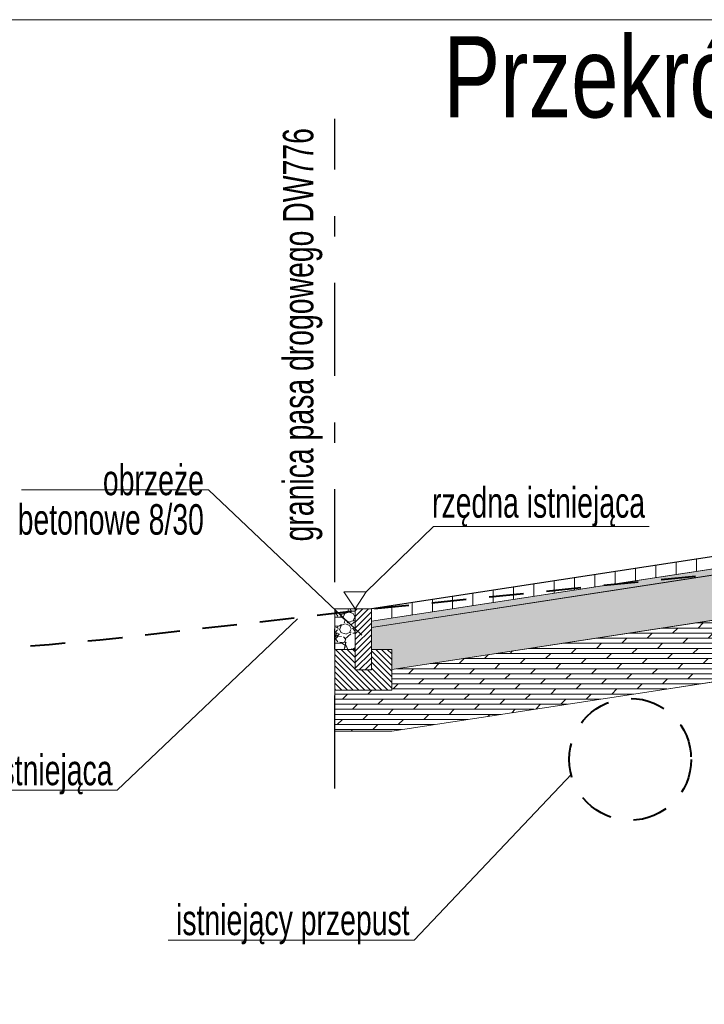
# Model space of a CAD drawing. Header units: metres. Extents: x 1458.7 to 1489, y 574.8 to 588.8.
# Tile 10 of 19: x 1467.9 to 1471.2, y 584 to 588.8. Entities that reach past the tile are written whole.
import ezdxf
from ezdxf.enums import TextEntityAlignment as Align

# ---------------------------------------------------------------- set-up
doc = ezdxf.new("R2010")
doc.units = ezdxf.units.M
doc.header["$MEASUREMENT"] = 0
doc.linetypes.add('DGN Style 2', pattern=[0.2836403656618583, 0.170184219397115, -0.1134561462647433])
doc.linetypes.add('DGN Style 4', pattern=[0.9161844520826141, 0.457806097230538, -0.228903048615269, 0.0005722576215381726, -0.228903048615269])
for name, color, linetype, lineweight in [('12_obrys', 7, 'Continuous', 0), ('16_obrzeża', 7, 'Continuous', 0), ('1_tabelka', 7, 'Continuous', 0), ('3_opisy', 7, 'Continuous', 0), ('9_warstwy', 7, 'Continuous', 0), ('Warstwa 3', 7, 'Continuous', 0)]:
    doc.layers.add(name, color=color, linetype=linetype, lineweight=lineweight)
doc.styles.add('Style-Arial', font='arial.ttf')

msp = doc.modelspace()

# ---------------------------------------------------------------- hatches: boundary and pattern name
at = {"layer": '16_obrzeża', "linetype": 'Continuous', "lineweight": 0}
h = msp.add_hatch(dxfattribs=at)
h.set_pattern_fill('HATCH', style=0, pattern_type=2)
h.set_pattern_definition([(45, (1469.587592, 585.693487), (-0.01414213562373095, 0.01414213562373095), [])])
h.paths.add_polyline_path([(1469.608515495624, 585.898494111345), (1469.528515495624, 585.8984941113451), (1469.528515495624, 585.6984941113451), (1469.528515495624, 585.5984941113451), (1469.608515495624, 585.5984941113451), (1469.608515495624, 585.6984941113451), (1469.608515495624, 585.8084761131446), (1469.608515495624, 585.8384821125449), (1469.608515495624, 585.894114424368)])
h = msp.add_hatch(dxfattribs=at)
h.set_pattern_fill('HATCH', style=0, pattern_type=2)
h.set_pattern_definition([(315, (1469.578541, 585.580696), (0.01414213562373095, 0.01414213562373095), [])])
h.paths.add_polyline_path([(1469.708515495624, 585.6984941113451), (1469.608515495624, 585.6984941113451), (1469.608515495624, 585.5984941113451), (1469.528515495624, 585.5984941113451), (1469.528515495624, 585.6984941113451), (1469.428515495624, 585.6984941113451), (1469.428515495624, 585.498494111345), (1469.708515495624, 585.498494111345), (1469.708515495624, 585.660446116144)])
at = {"layer": '9_warstwy', "linetype": 'Continuous', "lineweight": 0}
h = msp.add_hatch(dxfattribs=at)
h.set_pattern_fill('HATCH', style=0, pattern_type=2)
h.set_pattern_definition([(90, (1469.608515, 585.898494), (-0.1, 6.123233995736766e-18), [])])
h.paths.add_polyline_path([(1469.608515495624, 585.8984941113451), (1469.608515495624, 585.8377947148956), (1472.579534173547, 586.292749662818), (1473.949061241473, 586.3388114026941), (1473.949061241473, 586.3988453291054), (1472.5739652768, 586.3525962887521)])
h = msp.add_hatch(dxfattribs=at)
h.set_pattern_fill('DOTS', style=0, pattern_type=2)
h.set_pattern_definition([(0, (1473.949061, 586.3388110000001), (0.003125, 0.00625), [0, -0.00625])])
h.paths.add_polyline_path([(1473.949061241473, 586.3388114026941), (1472.579534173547, 586.292749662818), (1469.608515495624, 585.8377947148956), (1469.608515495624, 585.8074450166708), (1472.58231862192, 586.2628263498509), (1473.949061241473, 586.3087944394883)])
h = msp.add_hatch(dxfattribs=at)
h.set_pattern_fill('GRAVEL', style=0, pattern_type=2)
h.set_pattern_definition([(228.012788, (1472.602988, 586.213798), (-0.8000003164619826, -0.9000003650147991), [0.013454, -1.331909]), (184.969741, (1472.593988, 586.203798), (1.200000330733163, 0.1000000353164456), [0.023087, -2.285591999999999]), (132.510447, (1472.570988, 586.201798), (0.9999998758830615, -1.099999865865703), [0.016279, -1.611603]), (267.273689, (1472.531988, 586.1767980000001), (0.100000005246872, 2.00000020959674), [0.021024, -2.081356]), (292.833654, (1472.530988, 586.155798), (-0.5000000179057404, 1.200000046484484), [0.020616, -2.040937]), (357.2736889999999, (1472.538988, 586.136798), (-2.00000020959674, 0.1000000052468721), [0.021024, -2.081356]), (37.69424, (1472.559988, 586.135798), (-1.300000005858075, -0.9999999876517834), [0.027803, -2.752485]), (72.255328, (1472.581988, 586.1527980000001), (0.6999999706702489, 2.199999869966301), [0.026249, -2.598632]), (121.429566, (1472.589988, 586.177798), (-0.7999998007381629, 1.299999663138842), [0.021095, -2.088407]), (175.236358, (1472.578988, 586.1957980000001), (1.100000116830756, -0.1000000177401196), [0.024083, -1.180076]), (222.397438, (1472.554988, 586.197798), (-1.200000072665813, -1.100000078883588), [0.031145, -3.083338]), (138.814075, (1472.630988, 586.1757980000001), (-0.6999996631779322, 0.5999996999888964), [0.01063, -1.052384]), (171.469234, (1472.622988, 586.182798), (1.299999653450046, -0.1999999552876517), [0.020224, -2.002151]), (225, (1472.602988, 586.1857980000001), (-1.387778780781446e-17, -0.1000000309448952), [0.014142, -0.127279]), (203.198591, (1472.595988, 586.197798), (0.499999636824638, 0.1999998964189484), [0.007616, -0.753962]), (291.801409, (1472.588988, 586.194798), (-0.1000000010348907, 0.2999999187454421), [0.01077, -0.527746]), (30.963757, (1472.592988, 586.184798), (0.2999999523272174, 0.2000000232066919), [0.017493, -0.565602]), (161.565051, (1472.607988, 586.193798), (0.1999995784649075, -0.09999988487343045), [0.012649, -0.303579]), (16.38954, (1472.530988, 586.194798), (0.99999961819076, 0.2999998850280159), [0.01772, -1.754285]), (70.34617600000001, (1472.547988, 586.1997980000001), (-0.4000001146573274, -1.100000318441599), [0.014866, -1.471741]), (293.198591, (1472.607988, 586.213798), (-0.1999998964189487, 0.499999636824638), [0.015232, -0.746346]), (343.6104599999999, (1472.613988, 586.1997980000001), (-0.99999961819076, 0.2999998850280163), [0.01772, -1.754285]), (339.4439549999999, (1472.530988, 586.1327980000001), (-0.4999997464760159, 0.1999998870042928), [0.017088, -0.8373120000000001]), (294.775141, (1472.546988, 586.126798), (-0.4999998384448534, 1.099999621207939), [0.014318, -1.417464]), (66.80140899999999, (1472.608988, 586.1137980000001), (0.1999998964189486, 0.499999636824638), [0.015232, -0.746346]), (17.354025, (1472.614988, 586.1277980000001), (-1.300000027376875, -0.4000000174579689), [0.016763, -1.659542]), (69.44395500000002, (1472.559988, 586.1137980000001), (-0.1999998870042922, -0.4999997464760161), [0.008544, -0.8458559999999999]), (101.309932, (1472.602988, 586.1137980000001), (-0.1000000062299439, 0.4000001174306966), [0.005099, -0.504803]), (165.963757, (1472.601988, 586.1187980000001), (0.2999996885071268, -0.09999995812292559), [0.020616, -0.391695]), (186.009006, (1472.581988, 586.1237980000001), (1.000000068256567, 0.1000000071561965), [0.019105, -1.891392]), (303.690068, (1472.592988, 586.1757980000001), (-0.09999996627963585, 0.1999999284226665), [0.014422, -0.346133]), (353.157227, (1472.600988, 586.163798), (1.700000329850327, -0.2000000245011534), [0.025179, -2.492756]), (60.945396, (1472.625988, 586.160798), (-0.3999998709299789, -0.6999997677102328), [0.010296, -1.019267]), (90, (1472.630988, 586.169798), (-0.1, 0.1), [0.006, -0.094]), (120.256437, (1472.579988, 586.126798), (0.4000001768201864, -0.7000003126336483), [0.013892, -1.375352]), (48.012788, (1472.572988, 586.1387980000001), (0.8000003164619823, 0.9000003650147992), [0.026907, -1.318455]), (0, (1472.590988, 586.158798), (0.1, 0.1), [0.026, -0.07400000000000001]), (325.304846, (1472.616988, 586.158798), (0.9999998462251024, -0.699999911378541), [0.015811, -1.565327]), (254.054604, (1472.629988, 586.149798), (-0.1000000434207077, -0.4000003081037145), [0.01456, -0.7134510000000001]), (207.645975, (1472.625988, 586.135798), (-1.900000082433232, -1.000000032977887), [0.023707, -2.346947]), (175.426079, (1472.604988, 586.124798), (-1.299999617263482, 0.09999996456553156), [0.02508, -2.482907])])
h.paths.add_polyline_path([(1471.368115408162, 586.0768942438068), (1469.608515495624, 585.8074450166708), (1469.608515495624, 585.6984941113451), (1469.708515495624, 585.6984941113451), (1469.708515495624, 585.660446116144), (1469.708515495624, 585.6001936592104), (1472.602737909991, 586.0433887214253), (1472.760251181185, 586.0486864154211), (1472.760251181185, 586.2180383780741)])
h = msp.add_hatch(dxfattribs=at)
h.set_pattern_fill('DOLMIT', style=0, pattern_type=2)
h.set_pattern_definition([(0, (1472.540936, 585.829043), (0, 0.025), []), (45, (1472.540936, 585.829043), (-0.0500000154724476, 0.05000001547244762), [0.035355, -0.070711])])
h.paths.add_polyline_path([(1469.708515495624, 585.498494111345), (1469.428515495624, 585.498494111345), (1469.428515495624, 585.398494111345), (1469.428515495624, 585.296696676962), (1469.708515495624, 585.296696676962), (1471.049549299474, 585.502050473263), (1472.630582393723, 585.744155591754), (1472.760251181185, 585.7485167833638), (1472.760251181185, 586.0486864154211), (1472.602737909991, 586.0433887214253), (1469.708515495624, 585.6001936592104)])
h = msp.add_hatch(dxfattribs=at)
h.set_pattern_fill('GRAVEL', style=0, pattern_type=2)
h.set_pattern_definition([(228.0128, (1469.589649, 585.984689), (-1.016000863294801, -1.143001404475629), [0.017086, -1.691525]), (184.9697, (1469.578219, 585.971989), (1.524002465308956, 0.1269991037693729), [0.02932, -2.9027]), (132.5104, (1469.549009, 585.969449), (1.269999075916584, -1.39700136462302), [0.020674, -2.046735]), (267.2737, (1469.499479, 585.9376990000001), (0.1269994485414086, 2.539999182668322), [0.0267, -2.64332]), (292.8337, (1469.498209, 585.911029), (-0.6350018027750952, 1.524000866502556), [0.026182, -2.59199]), (357.2737, (1469.508369, 585.886899), (-2.539999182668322, 0.1269994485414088), [0.0267, -2.64332]), (37.6942, (1469.535039, 585.885629), (-1.651001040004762, -1.269998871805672), [0.03531, -3.495655]), (72.2553, (1469.562979, 585.907219), (0.8890017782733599, 2.79400081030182), [0.033336, -3.300265]), (121.4296, (1469.573139, 585.938969), (-1.016000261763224, 1.650998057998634), [0.026791, -2.652275]), (175.2364, (1469.559169, 585.961829), (1.396998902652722, -0.1269988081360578), [0.030586, -1.498695]), (222.3974, (1469.528689, 585.964369), (-1.52400004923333, -1.396998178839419), [0.039554, -3.91584]), (138.8141, (1469.625209, 585.936429), (-0.8889994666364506, 0.761998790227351), [0.0135, -1.33653]), (171.4692, (1469.615049, 585.945319), (1.65099747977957, -0.2540006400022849), [0.025684, -2.542729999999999]), (225, (1469.589649, 585.949129), (-1.387778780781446e-17, -0.1269999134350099), [0.01796, -0.161645]), (203.1986, (1469.580759, 585.964369), (0.6350021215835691, 0.2540011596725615), [0.009672, -0.9575299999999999]), (291.8014, (1469.571869, 585.960559), (-0.1270002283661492, 0.3810007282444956), [0.013678, -0.67024]), (30.9638, (1469.576949, 585.947859), (0.3809991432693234, 0.2539999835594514), [0.022216, -0.7183149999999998]), (161.5651, (1469.595999, 585.959289), (0.2540005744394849, -0.127000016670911), [0.016064, -0.385545]), (16.38950000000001, (1469.498209, 585.960559), (1.270000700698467, 0.3809992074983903), [0.022504, -2.22794]), (70.3462, (1469.519799, 585.966909), (-0.5079985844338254, -1.39699802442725), [0.01888, -1.86911]), (293.1986, (1469.595999, 585.984689), (-0.2540010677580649, 0.6350021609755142), [0.019344, -0.94786]), (343.6105, (1469.603619, 585.966909), (-1.270000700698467, 0.3809992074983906), [0.022504, -2.22794]), (339.444, (1469.498209, 585.8818190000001), (-0.6350007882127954, 0.2539996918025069), [0.021702, -1.063385]), (294.7751, (1469.518529, 585.874199), (-0.634998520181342, 1.396999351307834), [0.018184, -1.80018]), (66.80140000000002, (1469.597269, 585.8576889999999), (0.2540011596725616, 0.6350021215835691), [0.019344, -0.94786]), (17.354, (1469.604889, 585.8754690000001), (-1.651000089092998, -0.5079992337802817), [0.021289, -2.10762]), (69.444, (1469.535039, 585.8576889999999), (-0.2539996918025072, -0.6350007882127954), [0.010851, -1.07424]), (101.3099, (1469.589649, 585.8576889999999), (-0.1269993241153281, 0.5079983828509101), [0.006476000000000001, -0.6411]), (165.9638, (1469.588379, 585.8640389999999), (0.3810007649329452, -0.1269998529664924), [0.026182, -0.497453]), (186.0090000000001, (1469.562979, 585.8703889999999), (1.269998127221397, 0.1269997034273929), [0.024263, -2.40207]), (303.6901, (1469.576949, 585.936429), (-0.1270002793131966, 0.2540001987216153), [0.018316, -0.439589]), (353.1572, (1469.587109, 585.9211889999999), (2.159000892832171, -0.254001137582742), [0.031978, -3.1658]), (60.94540000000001, (1469.618859, 585.917379), (-0.5079988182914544, -0.8889978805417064), [0.013075, -1.29447]), (90, (1469.625209, 585.928809), (-0.127, 0.127), [0.00762, -0.11938]), (120.2564, (1469.560439, 585.874199), (0.5079989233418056, -0.8889995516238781), [0.017643, -1.746695]), (48.01279999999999, (1469.551549, 585.8894389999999), (1.0160008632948, 1.143001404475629), [0.034172, -1.67444]), (0, (1469.574409, 585.9148389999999), (0.127, 0.127), [0.03302, -0.09398]), (325.3048, (1469.607429, 585.9148389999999), (-1.269997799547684, 0.8890000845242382), [0.02008, -1.987965]), (254.0546, (1469.623939, 585.903409), (-0.1270002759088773, -0.5080012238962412), [0.018491, -0.906085]), (207.646, (1469.618859, 585.885629), (-2.412999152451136, -1.270000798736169), [0.030107, -2.980625]), (175.4261, (1469.592189, 585.871659), (-1.651000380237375, 0.1269993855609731), [0.03185099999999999, -3.15329]), (175.4261, (1469.592189, 585.871659), (-1.651000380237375, 0.1269993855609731), [0.03185099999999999, -3.15329])])
h.paths.add_polyline_path([(1469.528515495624, 585.7995244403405), (1469.528515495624, 585.8984941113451), (1469.428515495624, 585.8984941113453), (1469.428515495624, 585.894316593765)])
h = msp.add_hatch(dxfattribs=at)
h.set_pattern_fill('GRAVEL', style=0, pattern_type=2)
h.set_pattern_definition([(228.0128, (1469.571624, 585.926076), (-1.016000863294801, -1.143001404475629), [0.017086, -1.691525]), (184.9697, (1469.560194, 585.913376), (1.524002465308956, 0.1269991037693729), [0.02932, -2.9027]), (132.5104, (1469.530984, 585.910836), (1.269999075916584, -1.39700136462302), [0.020674, -2.046735]), (267.2737, (1469.481454, 585.879086), (0.1269994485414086, 2.539999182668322), [0.0267, -2.64332]), (292.8337, (1469.480184, 585.8524160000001), (-0.6350018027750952, 1.524000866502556), [0.026182, -2.59199]), (357.2737, (1469.490344, 585.828286), (-2.539999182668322, 0.1269994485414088), [0.0267, -2.64332]), (37.6942, (1469.517014, 585.8270160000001), (-1.651001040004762, -1.269998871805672), [0.03531, -3.495655]), (72.2553, (1469.544954, 585.8486059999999), (0.8890017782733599, 2.79400081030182), [0.033336, -3.300265]), (121.4296, (1469.555114, 585.880356), (-1.016000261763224, 1.650998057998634), [0.026791, -2.652275]), (175.2364, (1469.541144, 585.903216), (1.396998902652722, -0.1269988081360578), [0.030586, -1.498695]), (222.3974, (1469.510664, 585.905756), (-1.52400004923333, -1.396998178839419), [0.039554, -3.91584]), (138.8141, (1469.607184, 585.877816), (-0.8889994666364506, 0.761998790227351), [0.0135, -1.33653]), (171.4692, (1469.597024, 585.886706), (1.65099747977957, -0.2540006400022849), [0.025684, -2.542729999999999]), (225, (1469.571624, 585.890516), (-1.387778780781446e-17, -0.1269999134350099), [0.01796, -0.161645]), (203.1986, (1469.562734, 585.905756), (0.6350021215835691, 0.2540011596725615), [0.009672, -0.9575299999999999]), (291.8014, (1469.553844, 585.901946), (-0.1270002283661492, 0.3810007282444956), [0.013678, -0.67024]), (30.9638, (1469.558924, 585.889246), (0.3809991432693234, 0.2539999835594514), [0.022216, -0.7183149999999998]), (161.5651, (1469.577974, 585.900676), (0.2540005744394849, -0.127000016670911), [0.016064, -0.385545]), (16.38950000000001, (1469.480184, 585.901946), (1.270000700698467, 0.3809992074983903), [0.022504, -2.22794]), (70.3462, (1469.501774, 585.908296), (-0.5079985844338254, -1.39699802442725), [0.01888, -1.86911]), (293.1986, (1469.577974, 585.926076), (-0.2540010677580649, 0.6350021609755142), [0.019344, -0.94786]), (343.6105, (1469.585594, 585.908296), (-1.270000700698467, 0.3809992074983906), [0.022504, -2.22794]), (339.444, (1469.480184, 585.8232059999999), (-0.6350007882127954, 0.2539996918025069), [0.021702, -1.063385]), (294.7751, (1469.500504, 585.815586), (-0.634998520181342, 1.396999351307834), [0.018184, -1.80018]), (66.80140000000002, (1469.579244, 585.799076), (0.2540011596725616, 0.6350021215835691), [0.019344, -0.94786]), (17.354, (1469.586864, 585.8168559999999), (-1.651000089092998, -0.5079992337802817), [0.021289, -2.10762]), (69.444, (1469.517014, 585.799076), (-0.2539996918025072, -0.6350007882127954), [0.010851, -1.07424]), (101.3099, (1469.571624, 585.799076), (-0.1269993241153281, 0.5079983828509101), [0.006476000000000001, -0.6411]), (165.9638, (1469.570354, 585.805426), (0.3810007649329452, -0.1269998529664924), [0.026182, -0.497453]), (186.0090000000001, (1469.544954, 585.811776), (1.269998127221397, 0.1269997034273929), [0.024263, -2.40207]), (303.6901, (1469.558924, 585.877816), (-0.1270002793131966, 0.2540001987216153), [0.018316, -0.439589]), (353.1572, (1469.569084, 585.862576), (2.159000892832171, -0.254001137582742), [0.031978, -3.1658]), (60.94540000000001, (1469.600834, 585.8587660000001), (-0.5079988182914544, -0.8889978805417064), [0.013075, -1.29447]), (90, (1469.607184, 585.870196), (-0.127, 0.127), [0.00762, -0.11938]), (120.2564, (1469.542414, 585.815586), (0.5079989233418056, -0.8889995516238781), [0.017643, -1.746695]), (48.01279999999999, (1469.533524, 585.830826), (1.0160008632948, 1.143001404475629), [0.034172, -1.67444]), (0, (1469.556384, 585.856226), (0.127, 0.127), [0.03302, -0.09398]), (325.3048, (1469.589404, 585.856226), (-1.269997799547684, 0.8890000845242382), [0.02008, -1.987965]), (254.0546, (1469.605914, 585.844796), (-0.1270002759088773, -0.5080012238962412), [0.018491, -0.906085]), (207.646, (1469.600834, 585.8270160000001), (-2.412999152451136, -1.270000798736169), [0.030107, -2.980625]), (175.4261, (1469.574164, 585.813046), (-1.651000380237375, 0.1269993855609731), [0.03185099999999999, -3.15329]), (175.4261, (1469.574164, 585.813046), (-1.651000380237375, 0.1269993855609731), [0.03185099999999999, -3.15329])])
h.paths.add_polyline_path([(1469.428515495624, 585.894316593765), (1469.428515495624, 585.6984941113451), (1469.528515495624, 585.6984941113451), (1469.528515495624, 585.7995244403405)])

# ---------------------------------------------------------------- linework, layer by layer
at = {"layer": '12_obrys', "color": 7, "linetype": 'Continuous', "lineweight": 30}
msp.add_line((1472.5739652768, 586.3525962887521), (1469.608515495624, 585.8984941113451), dxfattribs=at)
at = {"layer": '12_obrys', "color": 251, "linetype": 'DGN Style 2', "lineweight": 40, "flags": 128}
msp.add_lwpolyline([(1467.649061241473, 585.6916258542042), (1467.773559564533, 585.7015926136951), (1467.883115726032, 585.7126048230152), (1468.023372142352, 585.7238373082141), (1468.13310686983, 585.7348669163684), (1468.273185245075, 585.7460893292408), (1468.383097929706, 585.7571362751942), (1469.608515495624, 585.8984941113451), (1474.149061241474, 586.3588453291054)], dxfattribs=at)
at = {"layer": '12_obrys', "color": 251, "linetype": 'DGN Style 2', "lineweight": 40}
msp.add_circle((1470.881972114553, 585.1577507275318), 0.3, dxfattribs=at)
at = {"layer": '16_obrzeża', "color": 7, "linetype": 'Continuous', "lineweight": 13}
for p, q in [((1469.608515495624, 585.8984941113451), (1469.528515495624, 585.8984941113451)), ((1469.528515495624, 585.898494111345), (1469.528515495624, 585.5984941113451)), ((1469.608515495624, 585.5984941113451), (1469.608515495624, 585.898494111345)), ((1469.428515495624, 585.6984941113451), (1469.428515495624, 585.498494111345)), ((1469.428515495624, 585.6984941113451), (1469.528515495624, 585.6984941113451)), ((1469.608515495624, 585.6984941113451), (1469.708515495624, 585.6984941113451)), ((1469.708515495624, 585.498494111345), (1469.708515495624, 585.6984941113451)), ((1469.528515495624, 585.5984941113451), (1469.608515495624, 585.5984941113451)), ((1469.428515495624, 585.498494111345), (1469.708515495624, 585.498494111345))]:
    msp.add_line(p, q, dxfattribs=at)
at = {"layer": '16_obrzeża', "color": 7, "linetype": 'Continuous', "lineweight": 0, "flags": 128}
msp.add_lwpolyline([(1470.974853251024, 586.3044805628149), (1469.9149222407, 586.3044805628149), (1469.582515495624, 585.9824941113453)], dxfattribs=at)
for points in [[(1469.608515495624, 585.898494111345), (1469.528515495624, 585.8984941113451), (1469.528515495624, 585.6984941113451), (1469.528515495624, 585.5984941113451), (1469.608515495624, 585.5984941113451), (1469.608515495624, 585.6984941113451), (1469.608515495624, 585.8084761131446), (1469.608515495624, 585.8384821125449), (1469.608515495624, 585.894114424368), (1469.608515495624, 585.898494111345)], [(1469.708515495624, 585.6984941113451), (1469.608515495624, 585.6984941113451), (1469.608515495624, 585.5984941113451), (1469.528515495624, 585.5984941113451), (1469.528515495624, 585.6984941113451), (1469.428515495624, 585.6984941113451), (1469.428515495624, 585.498494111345), (1469.708515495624, 585.498494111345), (1469.708515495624, 585.660446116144), (1469.708515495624, 585.6984941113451)]]:
    msp.add_lwpolyline(points, close=True, dxfattribs=at)
at = {"layer": '3_opisy', "color": 7, "linetype": 'DGN Style 4', "lineweight": 30}
msp.add_line((1469.428515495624, 585.0139906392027), (1469.428515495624, 588.3099477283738), dxfattribs=at)
at = {"layer": '3_opisy', "color": 7, "linetype": 'Continuous', "lineweight": 0}
for p, q in [((1467.886394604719, 586.4837181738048), (1468.806732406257, 586.4837181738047)), ((1467.36261068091, 585.0062149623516), (1468.357193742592, 585.0062149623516)), ((1468.607983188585, 584.2684597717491), (1469.818904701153, 584.268459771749))]:
    msp.add_line(p, q, dxfattribs=at)
at = {"layer": '3_opisy', "color": 7}
for p, q in [((1468.806732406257, 586.4837181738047), (1469.561555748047, 585.7682048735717)), ((1468.357193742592, 585.0062149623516), (1469.245797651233, 585.8500953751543)), ((1469.818904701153, 584.268459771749), (1470.594781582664, 585.0862323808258))]:
    msp.add_line(p, q, dxfattribs=at)
at = {"layer": '3_opisy', "color": 7, "linetype": 'Continuous', "lineweight": 0, "flags": 128}
msp.add_lwpolyline([(1469.528515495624, 585.8984941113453), (1469.472515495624, 585.9824941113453), (1469.582515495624, 585.9824941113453), (1469.528515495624, 585.8984941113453)], dxfattribs=at)
at = {"layer": '9_warstwy', "color": 7, "linetype": 'Continuous', "lineweight": 0}
for p, q in [((1472.579534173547, 586.292749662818), (1469.608515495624, 585.8377947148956)), ((1472.58231862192, 586.2628263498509), (1469.608515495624, 585.8074450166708)), ((1472.602737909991, 586.0433887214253), (1469.708515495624, 585.6001936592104)), ((1469.528515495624, 585.8984941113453), (1469.428515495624, 585.8984941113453)), ((1472.630582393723, 585.744155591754), (1471.049549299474, 585.502050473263)), ((1469.428515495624, 585.4984941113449), (1469.428515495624, 585.398494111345)), ((1471.049549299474, 585.502050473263), (1469.708515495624, 585.296696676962)), ((1469.708515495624, 585.296696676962), (1469.428515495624, 585.296696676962))]:
    msp.add_line(p, q, dxfattribs=at)
at = {"layer": '9_warstwy', "color": 7, "linetype": 'Continuous', "lineweight": 0, "flags": 128}
for points in [[(1469.608515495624, 585.8984941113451), (1469.608515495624, 585.8377947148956), (1472.579534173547, 586.292749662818), (1473.949061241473, 586.3388114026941), (1473.949061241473, 586.3988453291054), (1472.5739652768, 586.3525962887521), (1469.608515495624, 585.8984941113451)], [(1473.949061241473, 586.3388114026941), (1472.579534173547, 586.292749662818), (1469.608515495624, 585.8377947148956), (1469.608515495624, 585.8074450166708), (1472.58231862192, 586.2628263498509), (1473.949061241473, 586.3087944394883), (1473.949061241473, 586.3388114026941)], [(1471.368115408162, 586.0768942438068), (1469.608515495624, 585.8074450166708), (1469.608515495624, 585.6984941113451), (1469.708515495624, 585.6984941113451), (1469.708515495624, 585.660446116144), (1469.708515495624, 585.6001936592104), (1472.602737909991, 586.0433887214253), (1472.760251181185, 586.0486864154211), (1472.760251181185, 586.2180383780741), (1471.368115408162, 586.0768942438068)], [(1469.708515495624, 585.498494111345), (1469.428515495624, 585.498494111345), (1469.428515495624, 585.398494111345), (1469.428515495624, 585.296696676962), (1469.708515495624, 585.296696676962), (1471.049549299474, 585.502050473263), (1472.630582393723, 585.744155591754), (1472.760251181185, 585.7485167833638), (1472.760251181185, 586.0486864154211), (1472.602737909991, 586.0433887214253), (1469.708515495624, 585.6001936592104), (1469.708515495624, 585.498494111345)], [(1469.528515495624, 585.7995244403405), (1469.528515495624, 585.8984941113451), (1469.428515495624, 585.8984941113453), (1469.428515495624, 585.894316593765), (1469.528515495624, 585.7995244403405)], [(1469.428515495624, 585.894316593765), (1469.428515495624, 585.6984941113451), (1469.528515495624, 585.6984941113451), (1469.528515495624, 585.7995244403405), (1469.428515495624, 585.894316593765)]]:
    msp.add_lwpolyline(points, close=True, dxfattribs=at)
at = {"layer": 'Warstwa 3', "color": 7, "linetype": 'Continuous', "lineweight": 0, "flags": 128}
msp.add_lwpolyline([(1458.675541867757, 588.7985198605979), (1488.971646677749, 588.7985198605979), (1488.971646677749, 574.7985121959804), (1458.675541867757, 574.7985121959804), (1458.675541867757, 588.7985198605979)], close=True, dxfattribs=at)

# ---------------------------------------------------------------- texts
at = {"layer": '1_tabelka', "color": 7, "linetype": 'Continuous', "lineweight": 0, "insert": (1474.143541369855, 588.4568460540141), "char_height": 0.4, "width": 8.986212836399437, "attachment_point": 5, "rotation": 359.99999868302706, "line_spacing_factor": 0.6, "style": 'Style-Arial'}
msp.add_mtext('\\H1x;\\W0.75;Przekrój w miejscu zjazdu z kostki betonowej', dxfattribs=at)
at = {"layer": '3_opisy', "color": 7, "linetype": 'Continuous', "lineweight": 0, "style": 'Style-Arial', "width": 0.6666666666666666}
msp.add_text('rzędna istniejąca', height=0.15, dxfattribs=at).set_placement((1470.431162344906, 586.422289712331), align=Align.MIDDLE_CENTER)
at = {"layer": '3_opisy', "color": 7, "linetype": 'Continuous', "lineweight": 0, "insert": (1469.368348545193, 588.2649348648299), "char_height": 0.15, "attachment_point": 9, "rotation": 90, "line_spacing_factor": 0.6, "style": 'Style-Arial'}
msp.add_mtext('\\H1x;\\W0.666667;granica pasa drogowego DW776', dxfattribs=at)
at = {"layer": '3_opisy', "color": 7, "linetype": 'Continuous', "lineweight": 0, "char_height": 0.15, "attachment_point": 9, "style": 'Style-Arial'}
for s, insert, line_spacing_factor in [('\\H1x;\\W0.666667;obrzeże\\Pbetonowe 8/30\\P', (1468.784537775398, 586.2616265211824), 0.7765243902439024), ('\\H1x;\\W0.666667;teren istniejąca', (1468.334999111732, 584.9848240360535), 0.6), ('\\H1x;\\W0.666667;istniejący przepust', (1469.796710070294, 584.247068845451), 0.6)]:
    msp.add_mtext(s, dxfattribs=dict(at, insert=insert, line_spacing_factor=line_spacing_factor))

doc.saveas('drawing.dxf')
